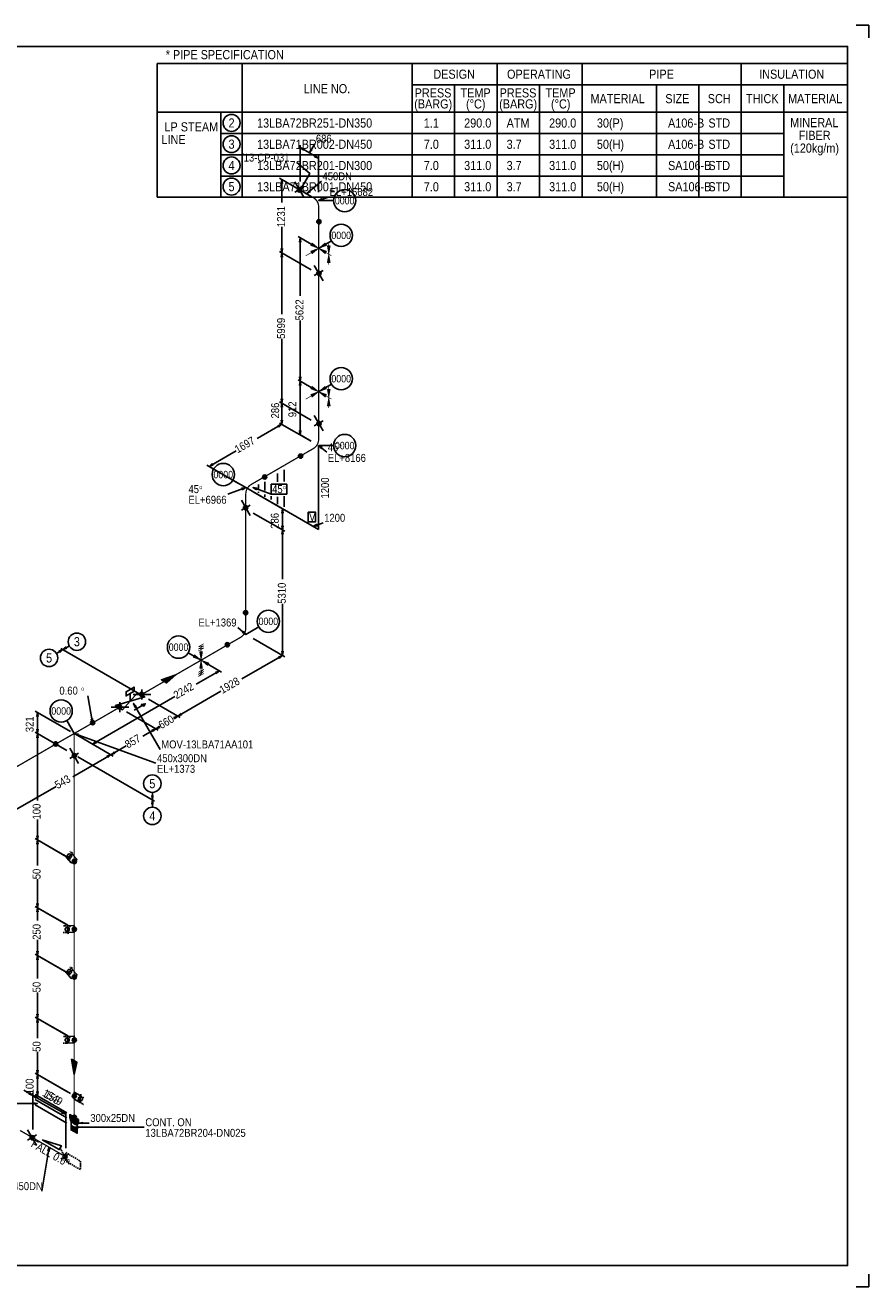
# Model space of a CAD drawing. Extents: x 0 to 841, y 0 to 594.
# Tile 4 of 4: x 444 to 841, y 0 to 594. Entities that reach past the tile are written whole.
import ezdxf
from ezdxf.enums import TextEntityAlignment as Align

# ---------------------------------------------------------------- set-up
doc = ezdxf.new("R2010")
doc.units = 0
doc.linetypes.add('GT100', pattern=[1, 0.666667, -0.333333])
doc.styles.add('ARIAL', font='arial.ttf')

msp = doc.modelspace()

# ---------------------------------------------------------------- linework, layer by layer
at = {"layer": 'ACE01'}
for p, q in [((831, 576), (506, 576)), ((506, 576), (506, 513)), ((546, 576), (546, 513)), ((626, 576), (626, 513)), ((666, 576), (666, 513)), ((706, 576), (706, 513)), ((781, 576), (781, 513)), ((831, 566), (626, 566)), ((646, 566), (646, 513)), ((686, 566), (686, 513)), ((741, 566), (741, 513)), ((761, 566), (761, 513)), ((801, 566), (801, 513)), ((831, 553), (506, 553)), ((536, 553), (536, 513)), ((801, 543), (536, 543)), ((801, 533), (536, 533)), ((801, 523), (536, 523)), ((831, 513), (506, 513)), ((801, 513), (536, 513))]:
    msp.add_line(p, q, dxfattribs=at)
at = {"layer": 'ACE01', "color": 7}
for p, q in [((574.8, 535.1), (575.2, 535.7)), ((579, 535.4), (578.4, 535.8)), ((580.5, 532.7), (580.1, 532.1)), ((564.4, 519.4), (565, 519.4)), ((574.6, 517.9), (574, 518.3)), ((578.1, 515.7), (577.7, 516.2)), ((582, 511.41), (589, 511.41)), ((584, 511.7), (583.7, 512.4)), ((565, 488.8), (564.4, 488.8)), ((573, 491.9), (573.6, 491.9)), ((582, 488.95), (588.06, 492.45)), ((564.4, 484.8), (565, 484.8)), ((573.6, 428.4), (573, 428.4)), ((573, 424.4), (573.6, 424.4)), ((582, 421.45), (588.06, 424.95)), ((565, 418.1), (564.4, 418.1)), ((564.4, 414.1), (565, 414.1)), ((562.8, 405.4), (563.2, 404.8)), ((565, 408.1), (564.4, 408.1)), ((573.6, 403.1), (573, 403.1)), ((582, 396.09), (589, 396.09)), ((583.3, 394.6), (583.7, 395.1)), ((532.3, 387), (531.9, 387.6)), ((547.7, 376.31), (541.64, 379.81)), ((545.7, 376), (546, 375.3)), ((552.8, 375.3), (553.1, 376)), ((564.7, 364.3), (565.3, 364.3)), ((565.3, 358.3), (564.7, 358.3)), ((581.4, 358.3), (581.1, 359)), ((564.7, 354.3), (565.3, 354.3)), ((547.7, 307.19), (553.76, 310.69)), ((546.4, 308.7), (546, 308.2)), ((459.7, 299.3), (460.1, 298.7)), ((463.5, 300.7), (463.1, 301.3)), ((526.65, 295.05), (520.59, 298.55)), ((565.3, 299.2), (564.7, 299.2)), ((563.1, 296.5), (563.5, 295.9)), ((533.4, 289.3), (533.8, 288.7)), ((449.3, 268.5), (449.9, 268.5)), ((475.6, 267.5), (474.9, 267.4)), ((495.6, 272.8), (496.2, 273.2)), ((513.8, 268), (514.2, 267.4)), ((517.6, 269.4), (517.2, 270)), ((449.9, 262.5), (449.3, 262.5)), ((466.9, 260.5), (463.4, 266.56)), ((503.4, 262), (503.8, 261.4)), ((507.2, 263.4), (506.8, 264)), ((449.3, 258.5), (449.9, 258.5)), ((468.6, 259.5), (468.9, 260.2)), ((477.5, 256.2), (477.1, 256.8)), ((482.3, 249.8), (482.7, 249.2)), ((486.1, 251.2), (485.7, 251.8)), ((504, 231.3), (503.4, 231.3)), ((503.4, 227.3), (504, 227.3)), ((449.9, 212.4), (449.3, 212.4)), ((449.3, 208.4), (449.9, 208.4)), ((466.1, 204.3), (465.5, 204.7)), ((449.9, 180.5), (449.3, 180.5)), ((449.3, 176.5), (449.9, 176.5)), ((463.7, 166.4), (464.4, 166.5)), ((449.9, 158), (449.3, 158)), ((449.3, 154), (449.9, 154)), ((466.1, 149.9), (465.5, 150.3)), ((449.9, 128.4), (449.3, 128.4)), ((449.3, 124.4), (449.9, 124.4)), ((463.7, 118.3), (463, 118.2)), ((449.9, 102), (449.3, 102)), ((449.3, 98), (449.9, 98)), ((446, 91.4), (445.6, 90.8)), ((449, 88.8), (449.4, 89.4)), ((449.9, 91.9), (449.3, 91.9)), ((470.4, 90.3), (469.7, 90.4)), ((447.6, 86.6), (447.6, 86)), ((461.4, 82.5), (461, 81.9)), ((471, 76.8), (471, 77.4)), ((468.9, 74.8), (468.9, 75.4)), ((454.5, 63.8), (455.2, 63.7))]:
    msp.add_line(p, q, dxfattribs=at)
at = {"layer": 'ACE01', "flags": 128}
for points in [[(835, 594), (841, 594), (841, 588)], [(573.3, 516.4), (577.8, 524.2), (571.7, 529.3)], [(565, 519.4), (564.7, 521.4), (564.4, 519.4)], [(574, 518.3), (573.3, 516.4), (574.6, 517.9)], [(577.7, 516.2), (576.4, 514.7), (578.1, 515.7)], [(583.7, 512.4), (582, 511.4), (584, 511.7)], [(573.6, 491.9), (573.3, 493.9), (573, 491.9)], [(564.4, 488.8), (564.7, 486.8), (565, 488.8)], [(565, 484.8), (564.7, 486.8), (564.4, 484.8)], [(564.4, 418.1), (564.7, 416.1), (565, 418.1)], [(565, 414.1), (564.7, 416.1), (564.4, 414.1)], [(563.2, 404.8), (564.7, 406.1), (562.8, 405.4)], [(564.4, 408.1), (564.7, 406.1), (565, 408.1)], [(583.7, 395.1), (582, 396.1), (583.3, 394.6)], [(531.9, 387.6), (530.4, 386.3), (532.3, 387)], [(546, 375.3), (547.7, 376.3), (545.7, 376)], [(553.1, 376), (551.1, 376.3), (552.8, 375.3)], [(581.1, 359), (579.4, 358), (581.4, 358.3)], [(546, 308.2), (547.7, 307.2), (546.4, 308.7)], [(463.1, 301.3), (461.6, 300), (463.5, 300.7)], [(563.5, 295.9), (565, 297.2), (563.1, 296.5)], [(564.7, 299.2), (565, 297.2), (565.3, 299.2)], [(509.3, 285), (508, 285.8), (514.8, 288.2), (510.5, 284.3), (508.1, 285.7), (514.3, 287.9), (510.4, 284.4), (508.3, 285.6), (513.7, 287.6), (510.2, 284.5), (508.5, 285.5), (513.2, 287.2), (510, 284.6), (508.6, 285.4), (512.7, 287), (509.9, 284.7), (508.8, 285.3), (512.1, 286.6), (509.7, 284.8), (509, 285.2), (511.7, 286.4), (509.5, 284.9), (509.1, 285.1), (511.1, 286), (509.4, 285), (509.3, 285), (514.8, 288.2)], [(533.8, 288.7), (535.3, 290), (533.4, 289.3)], [(496.2, 273.2), (494.9, 274.7), (495.6, 272.8)], [(474.9, 267.4), (475.6, 265.5), (475.6, 267.5)], [(514.2, 267.4), (515.7, 268.7), (513.8, 268)], [(517.2, 270), (515.7, 268.7), (517.6, 269.4)], [(503.8, 261.4), (505.3, 262.7), (503.4, 262)], [(506.8, 264), (505.3, 262.7), (507.2, 263.4)], [(468.9, 260.2), (466.9, 260.5), (468.6, 259.5)], [(477.1, 256.8), (475.6, 255.5), (477.5, 256.2)], [(482.7, 249.2), (484.2, 250.5), (482.3, 249.8)], [(485.7, 251.8), (484.2, 250.5), (486.1, 251.2)], [(504, 227.3), (503.7, 229.3), (503.4, 227.3)], [(449.3, 212.4), (449.6, 210.4), (449.9, 212.4)], [(449.9, 208.4), (449.6, 210.4), (449.3, 208.4)], [(449.3, 180.5), (449.6, 178.5), (449.9, 180.5)], [(449.9, 176.5), (449.6, 178.5), (449.3, 176.5)], [(449.3, 158), (449.6, 156), (449.9, 158)], [(449.9, 154), (449.6, 156), (449.3, 154)], [(449.3, 128.4), (449.6, 126.4), (449.9, 128.4)], [(449.9, 124.4), (449.6, 126.4), (449.3, 124.4)], [(466.9, 106.4), (468.2, 105.6), (466.9, 100), (465.7, 107.1), (468.1, 105.7), (466.9, 100.6), (465.8, 107), (467.9, 105.8), (466.9, 101.3), (466, 106.9), (467.7, 105.9), (466.9, 101.9), (466.2, 106.8), (467.6, 106), (466.9, 102.5), (466.3, 106.7), (467.4, 106.1), (466.9, 103.1), (466.5, 106.6), (467.2, 106.2), (466.9, 103.7), (466.7, 106.5), (467.1, 106.3), (466.9, 104.3), (466.8, 106.4), (466.9, 106.4), (466.9, 100)], [(447.6, 86), (449.6, 86.3), (447.6, 86.6)], [(468.3, 76.7), (468.1, 78.8), (467.7, 77), (467.4, 79.2), (467, 77.4), (466.7, 79.6), (466.3, 77.8), (466, 80), (465.7, 78.2), (465.7, 80.2), (466, 78), (466.3, 79.8), (466.7, 77.6), (467, 79.4), (467.4, 77.2), (467.7, 79), (468.1, 76.8), (468.3, 78.7)], [(471, 77.4), (469, 77.1), (471, 76.8)], [(468.3, 74.3), (468.1, 72.4), (467.7, 74.6), (467.4, 72.8), (467, 75), (466.7, 73.2), (466.3, 75.4), (466, 73.6), (465.7, 75.8), (465.7, 73.8), (466, 75.6), (466.3, 73.4), (466.7, 75.2), (467, 73), (467.4, 74.8), (467.7, 72.6), (468.1, 74.4), (468.3, 72.3)], [(468.9, 75.4), (466.9, 75.1), (468.9, 74.8)], [(455.2, 63.7), (455.2, 65.7), (454.5, 63.8)], [(841, 6), (841, 0), (835, 0)]]:
    msp.add_lwpolyline(points, dxfattribs=at)
at = {"layer": 'ACE01', "color": 7, "flags": 128}
for points in [[(10, 584), (831, 584), (831, 10), (10, 10), (10, 584)], [(573.3, 520.4), (573.3, 537.6)], [(582, 515.4), (582, 532.6)], [(578.5, 513.4), (563.6, 522)], [(564.7, 521.4), (564.7, 510.5)], [(575, 513), (570.8, 520.2)], [(575, 517.8), (570.8, 515.4)], [(576.4, 514.7), (583.3, 520.5)], [(582, 511.4), (586.7, 513.1)], [(564.7, 486.8), (564.7, 499)], [(578.5, 490.9), (572.3, 494.5)], [(573.3, 493.9), (573.3, 466.6)], [(578.5, 478.8), (563.6, 487.4)], [(578.5, 478.8), (563.6, 487.4)], [(564.7, 486.8), (564.7, 457.9)], [(584.1, 473.7), (579.9, 480.9)], [(579.9, 476.1), (584.1, 478.5)], [(573.3, 426.4), (573.3, 455)], [(564.7, 416.1), (564.7, 446.3)], [(573.3, 426.4), (573.3, 413.8)], [(578.5, 408.1), (563.6, 416.7)], [(578.5, 408.1), (563.6, 416.7)], [(564.7, 416.1), (564.7, 407.2)], [(573.3, 401.1), (573.3, 413.8)], [(584.1, 403), (579.9, 410.2)], [(564.7, 406.1), (553.1, 399.4)], [(578.5, 398.1), (563.6, 406.7)], [(578.5, 398.1), (563.6, 406.7)], [(564.7, 406.1), (564.7, 407.2)], [(579.9, 405.4), (584.1, 407.8)], [(578.5, 398.1), (572.3, 401.7)], [(530.4, 386.3), (543.1, 393.6)], [(582, 396.1), (585.8, 392.9)], [(582, 356.5), (582, 396.1)], [(544.2, 378.3), (529.3, 386.9)], [(562.7, 383), (562.7, 379)], [(565.7, 384.7), (565.7, 379.2)], [(547.7, 376.3), (539.2, 373.2)], [(547.7, 376.3), (582, 356.5)], [(551.1, 376.3), (559.6, 373.2)], [(551.2, 374.3), (566.1, 365.7)], [(553.7, 377.8), (553.7, 375.8)], [(553.7, 374.3), (553.7, 373.8)], [(556.7, 379), (556.7, 375)], [(559.6, 377.9), (567, 377.9), (567, 373.2), (559.6, 373.2), (559.6, 377.9)], [(549.8, 363.2), (545.6, 370.4)], [(556.7, 373), (556.7, 372)], [(559.7, 372.2), (559.7, 370.7)], [(562.7, 372), (562.7, 368.5)], [(565.7, 372.2), (565.7, 367.2)], [(545.6, 365.6), (549.8, 368)], [(551.2, 364.3), (566.1, 355.7)], [(551.2, 364.3), (566.1, 355.7)], [(577, 364.8), (580.5, 364.8), (580.5, 360.1), (577, 360.1), (577, 364.8)], [(579.4, 358), (584.1, 359.7)], [(565, 356.3), (565, 333.2)], [(565, 297.2), (565, 321.6)], [(547.7, 307.2), (543.9, 310.4)], [(551.2, 305.2), (566.1, 296.6)], [(551.2, 305.2), (566.1, 296.6)], [(496.7, 279.7), (460.6, 300.6)], [(496.7, 279.7), (460.6, 300.6)], [(565, 297.2), (545.9, 286.2)], [(530.1, 293), (536.3, 289.4)], [(535.3, 290), (524.3, 283.7)], [(488, 272.7), (486.3, 273.7), (500.1, 277.7), (496.7, 279.7), (489.7, 271.7), (488, 272.7)], [(498.8, 276.5), (498.8, 281.3)], [(515.7, 268.7), (535.9, 280.4)], [(475.6, 265.5), (473.3, 278.3)], [(475.6, 255.5), (514.3, 277.9)], [(488.4, 270.5), (488.4, 275.3)], [(494.7, 278.9), (503, 278.9)], [(494.9, 274.7), (507.4, 253)], [(495.2, 271.5), (500.4, 274.5), (498.5, 274.1), (499.7, 273.4), (500.4, 274.5), (495.2, 271.5)], [(501.9, 276.7), (516.8, 268.1)], [(501.9, 276.7), (516.8, 268.1)], [(465.2, 261.5), (448.5, 271.1)], [(484.3, 272.9), (492.6, 272.9)], [(491.5, 270.7), (506.4, 262.1)], [(491.5, 270.7), (506.4, 262.1)], [(515.7, 268.7), (515, 268.3)], [(505.3, 262.7), (499.2, 259.2)], [(505.3, 262.7), (507.2, 263.8)], [(463.4, 252.5), (448.5, 261.1)], [(463.4, 252.5), (448.5, 261.1)], [(449.6, 260.5), (449.6, 229)], [(466.9, 260.5), (505.4, 246.5)], [(468.6, 259.5), (485.3, 249.9)], [(468.6, 259.5), (485.3, 249.9)], [(468.6, 259.5), (476.6, 254.9)], [(464.8, 253.6), (469, 246.4)], [(469, 251.2), (464.8, 248.8)], [(484.2, 250.5), (466.2, 240.1)], [(468.6, 249.5), (504.7, 228.7)], [(468.6, 249.5), (504.7, 228.7)], [(484.2, 250.5), (491.4, 254.7)], [(439.2, 224.5), (458.4, 235.6)], [(449.6, 210.4), (449.6, 220)], [(463.4, 202.4), (448.5, 211)], [(465.2, 201.4), (448.5, 211)], [(449.6, 210.4), (449.6, 198.3)], [(449.6, 178.5), (449.6, 191.9)], [(463.4, 170.5), (448.5, 179.1)], [(465.2, 169.5), (448.5, 179.1)], [(449.6, 178.5), (449.6, 172.4)], [(449.6, 156), (449.6, 163.4)], [(463.4, 148), (448.5, 156.6)], [(465.2, 147), (448.5, 156.6)], [(449.6, 156), (449.6, 145.1)], [(449.6, 126.4), (449.6, 138.6)], [(463.4, 118.4), (448.5, 127)], [(465.2, 117.4), (448.5, 127)], [(449.6, 126.4), (449.6, 117.1)], [(449.6, 100), (449.6, 110.6)], [(463.4, 92), (448.5, 100.6)], [(465.2, 91), (448.5, 100.6)], [(447.5, 74.1), (447.5, 91.3)], [(447.5, 74.1), (447.5, 91.3)], [(463.4, 81.9), (448.5, 90.5)], [(463.4, 81.9), (448.5, 90.5)], [(449.6, 86.3), (436.6, 86.3)], [(463.4, 79.5), (448.5, 88.1)], [(463.4, 79.5), (448.5, 88.1)], [(463.4, 77.1), (448.5, 85.7)], [(462.9, 65.2), (462.9, 82.4)], [(465.5, 80.2), (465.5, 73.8)], [(468.3, 76.7), (465.5, 78.3)], [(468.3, 78.6), (468.3, 72.2)], [(449.2, 66.7), (445, 73.9)], [(449.2, 71.5), (445, 69.1)], [(468.3, 74.3), (465.5, 75.9)], [(466.9, 75.1), (499.9, 75.1)], [(469, 77.1), (474, 77.1)], [(455.2, 65.7), (451.6, 45)]]:
    msp.add_lwpolyline(points, dxfattribs=at)
at = {"layer": 'ACE01', "color": 2, "flags": 128}
for points in [[(575.2, 535.7), (573.3, 536.4), (574.8, 535.1)], [(578.4, 535.8), (577.7, 533.9), (579, 535.4)], [(580.1, 532.1), (582, 531.4), (580.5, 532.7)], [(573, 428.4), (573.3, 426.4), (573.6, 428.4)], [(573.6, 424.4), (573.3, 426.4), (573, 424.4)], [(573, 403.1), (573.3, 401.1), (573.6, 403.1)], [(565.3, 364.3), (565, 366.3), (564.7, 364.3)], [(564.7, 358.3), (565, 356.3), (565.3, 358.3)], [(565.3, 354.3), (565, 356.3), (564.7, 354.3)], [(461.6, 300), (458.6, 298.2)], [(460.1, 298.7), (461.6, 300), (459.7, 299.3)], [(461.6, 300), (464.6, 301.7)], [(493.2, 275.7), (493.2, 279.3), (491.3, 278.2), (491.3, 280.2), (495.1, 282.4), (495.1, 280.4), (493.2, 279.3)], [(449.9, 268.5), (449.6, 270.5), (449.3, 268.5)], [(449.3, 262.5), (449.6, 260.5), (449.9, 262.5)], [(449.9, 258.5), (449.6, 260.5), (449.3, 258.5)], [(503.7, 229.3), (503.7, 232.8)], [(503.4, 231.3), (503.7, 229.3), (504, 231.3)], [(503.7, 229.3), (503.7, 225.8)], [(449.3, 102), (449.6, 100), (449.9, 102)], [(449.9, 98), (449.6, 100), (449.3, 98)], [(445.6, 90.8), (447.5, 90.1), (446, 91.4)], [(449.4, 89.4), (447.5, 90.1), (449, 88.8)], [(449.3, 91.9), (449.6, 89.9), (449.9, 91.9)], [(461, 81.9), (462.9, 81.2), (461.4, 82.5)], [(466.9, 79.9), (469, 78.7), (469, 77.3), (468.5, 76.4), (467.4, 76.4), (466.4, 77), (465.3, 78.2), (464.8, 79.7), (464.8, 81.1), (466.9, 79.9)], [(466.9, 77.5), (468.3, 76.7), (468.3, 78.7), (465.5, 80.3), (465.5, 78.3), (466.9, 77.5)], [(466.9, 75.1), (468.3, 74.3), (468.3, 72.3), (465.5, 73.9), (465.5, 75.9), (466.9, 75.1)]]:
    msp.add_lwpolyline(points, dxfattribs=at)
at = {"layer": 'ACE01', "color": 3, "flags": 128}
for points in [[(573.3, 536.4), (577.7, 533.9)], [(577.7, 533.9), (580.2, 538.2)], [(582, 531.4), (577.7, 533.9)], [(578.5, 423.4), (572.3, 427)], [(578.5, 423.4), (572.3, 427)], [(565, 366.3), (565, 361.3)], [(565, 356.3), (565, 361.3)], [(449.6, 270.5), (449.6, 265.5)], [(449.6, 260.5), (449.6, 265.5)], [(449.6, 100), (449.6, 95)], [(447.5, 90.1), (443.2, 92.6)], [(447.5, 90.1), (455.2, 85.7)], [(449.6, 89.9), (449.6, 95)], [(462.9, 81.2), (455.2, 85.7)]]:
    msp.add_lwpolyline(points, dxfattribs=at)
at = {"layer": 'ACE01', "color": 5, "const_width": 0.6, "flags": 128}
for points in [[(579.4, 512.9), (573.3, 516.4)], [(582, 501.4), (582, 508.4)], [(582, 488.9), (582, 501.4)], [(582, 476.8), (582, 488.9)], [(582, 421.4), (582, 476.8)], [(582, 406.1), (582, 421.4)], [(582, 399.1), (582, 406.1)], [(573.3, 391.1), (579.4, 394.6)], [(556.4, 381.3), (573.3, 391.1)], [(550.3, 377.8), (556.4, 381.3)], [(547.7, 366.3), (547.7, 373.3)], [(547.7, 317.2), (547.7, 366.3)], [(547.7, 310.2), (547.7, 317.2)], [(539, 302.2), (545.1, 305.7)], [(526.6, 295), (539, 302.2)], [(514.8, 288.2), (526.6, 295)], [(498.4, 278.7), (509.3, 285)], [(475.6, 265.5), (488, 272.7)], [(466.9, 260.5), (475.6, 265.5)], [(421.9, 234.5), (458.2, 255.5)], [(458.2, 255.5), (466.9, 260.5)], [(466.9, 260.5), (466.9, 250.5)], [(466.9, 250.5), (466.9, 200.4)], [(466.9, 200.4), (466.9, 168.5)], [(466.9, 168.5), (466.9, 146)], [(466.9, 146), (466.9, 116.4)], [(466.9, 116.4), (466.9, 106.4)], [(466.9, 100), (466.9, 90)], [(466.9, 90), (466.9, 79.9)], [(447.5, 70.1), (441.4, 73.6)], [(462.9, 61.2), (447.5, 70.1)]]:
    msp.add_lwpolyline(points, dxfattribs=at)
for points in [[(582, 508.4, 0.268126), (579.4, 512.9)], [(579.4, 394.6, 0.267786), (582, 399.1)], [(547.7, 373.3, -0.268116), (550.3, 377.8)], [(545.1, 305.7, 0.267786), (547.7, 310.2)]]:
    msp.add_lwpolyline(points, format="xyb", dxfattribs=at)
at = {"layer": 'ACE01', "color": 4, "const_width": 0.3}
for points in [[(581.78, 489.07), (575.94, 492.45)], [(581.78, 488.82), (575.94, 485.45)], [(578.94, 491.53), (578.24, 490.31)], [(578.24, 490.31), (582, 488.95)], [(582, 488.95), (578.24, 487.59)], [(578.24, 487.59), (578.94, 486.37)], [(579.1, 491.27), (578.54, 490.3)], [(578.54, 490.3), (581.55, 489.21)], [(581.55, 488.69), (578.54, 487.6)], [(578.54, 487.6), (579.1, 486.63)], [(579.25, 491.02), (578.83, 490.29)], [(578.83, 490.29), (581.09, 489.48)], [(581.09, 488.42), (578.83, 487.61)], [(578.83, 487.61), (579.25, 486.88)], [(582, 488.95), (578.94, 491.53)], [(578.94, 486.37), (582, 488.95)], [(581.55, 489.21), (579.1, 491.27)], [(579.1, 486.63), (581.55, 488.69)], [(579.41, 490.77), (579.13, 490.28)], [(579.13, 490.28), (580.64, 489.74)], [(580.64, 488.16), (579.13, 487.62)], [(579.13, 487.62), (579.41, 487.13)], [(581.09, 489.48), (579.25, 491.02)], [(579.25, 486.88), (581.09, 488.42)], [(580.64, 489.74), (579.41, 490.77)], [(579.41, 487.13), (580.64, 488.16)], [(579.57, 490.52), (579.43, 490.27)], [(579.43, 490.27), (580.18, 490)], [(580.18, 487.9), (579.43, 487.63)], [(579.43, 487.63), (579.57, 487.38)], [(580.18, 490), (579.57, 490.52)], [(579.57, 487.38), (580.18, 487.9)], [(585.06, 491.53), (582, 488.95)], [(582, 488.95), (585.76, 490.31)], [(582, 488.95), (585.06, 486.37)], [(585.76, 487.59), (582, 488.95)], [(582.22, 489.07), (588.06, 492.45)], [(582.22, 488.82), (588.06, 485.45)], [(584.9, 491.27), (582.45, 489.21)], [(582.45, 489.21), (585.46, 490.3)], [(582.45, 488.69), (584.9, 486.63)], [(585.46, 487.6), (582.45, 488.69)], [(584.75, 491.02), (582.91, 489.48)], [(582.91, 489.48), (585.17, 490.29)], [(582.91, 488.42), (584.75, 486.88)], [(585.17, 487.61), (582.91, 488.42)], [(584.59, 490.77), (583.36, 489.74)], [(583.36, 489.74), (584.87, 490.28)], [(583.36, 488.16), (584.59, 487.13)], [(584.87, 487.62), (583.36, 488.16)], [(584.43, 490.52), (583.82, 490)], [(583.82, 490), (584.57, 490.27)], [(583.82, 487.9), (584.43, 487.38)], [(584.57, 487.63), (583.82, 487.9)], [(584.57, 490.27), (584.43, 490.52)], [(584.43, 487.38), (584.57, 487.63)], [(584.87, 490.28), (584.59, 490.77)], [(584.59, 487.13), (584.87, 487.62)], [(585.17, 490.29), (584.75, 491.02)], [(584.75, 486.88), (585.17, 487.61)], [(585.46, 490.3), (584.9, 491.27)], [(584.9, 486.63), (585.46, 487.6)], [(585.76, 490.31), (585.06, 491.53)], [(585.06, 486.37), (585.76, 487.59)], [(587.46, 490.14), (586.06, 490.14)], [(586.06, 490.14), (586.76, 486.2)], [(587.32, 489.88), (586.2, 489.88)], [(586.2, 489.88), (586.76, 486.73)], [(587.18, 489.61), (586.34, 489.61)], [(586.34, 489.61), (586.76, 487.25)], [(587.04, 489.35), (586.48, 489.35)], [(586.48, 489.35), (586.76, 487.78)], [(586.9, 489.09), (586.62, 489.09)], [(586.62, 489.09), (586.76, 488.3)], [(586.76, 481.2), (586.76, 491.2)], [(586.76, 486.2), (587.46, 490.14)], [(586.76, 486.73), (587.32, 489.88)], [(586.76, 487.25), (587.18, 489.61)], [(586.76, 487.78), (587.04, 489.35)], [(586.76, 488.3), (586.9, 489.09)], [(586.76, 486.2), (586.06, 482.26)], [(586.06, 482.26), (587.46, 482.26)], [(586.76, 485.67), (586.2, 482.52)], [(586.2, 482.52), (587.32, 482.52)], [(586.76, 485.15), (586.34, 482.79)], [(586.34, 482.79), (587.18, 482.79)], [(586.76, 484.62), (586.48, 483.05)], [(586.48, 483.05), (587.04, 483.05)], [(586.76, 484.1), (586.62, 483.31)], [(586.62, 483.31), (586.9, 483.31)], [(587.46, 482.26), (586.76, 486.2)], [(587.32, 482.52), (586.76, 485.67)], [(587.18, 482.79), (586.76, 485.15)], [(587.04, 483.05), (586.76, 484.62)], [(586.9, 483.31), (586.76, 484.1)], [(581.78, 421.57), (575.94, 424.95)], [(578.94, 424.03), (578.24, 422.81)], [(578.24, 422.81), (582, 421.45)], [(579.1, 423.77), (578.54, 422.8)], [(578.54, 422.8), (581.55, 421.71)], [(579.25, 423.52), (578.83, 422.79)], [(578.83, 422.79), (581.09, 421.98)], [(582, 421.45), (578.94, 424.03)], [(581.55, 421.71), (579.1, 423.77)], [(579.41, 423.27), (579.13, 422.78)], [(579.13, 422.78), (580.64, 422.24)], [(581.09, 421.98), (579.25, 423.52)], [(580.64, 422.24), (579.41, 423.27)], [(579.57, 423.02), (579.43, 422.77)], [(579.43, 422.77), (580.18, 422.5)], [(580.18, 422.5), (579.57, 423.02)], [(585.06, 424.03), (582, 421.45)], [(582, 421.45), (585.76, 422.81)], [(582.22, 421.57), (588.06, 424.95)], [(584.9, 423.77), (582.45, 421.71)], [(582.45, 421.71), (585.46, 422.8)], [(584.75, 423.52), (582.91, 421.98)], [(582.91, 421.98), (585.17, 422.79)], [(584.59, 423.27), (583.36, 422.24)], [(583.36, 422.24), (584.87, 422.78)], [(584.43, 423.02), (583.82, 422.5)], [(583.82, 422.5), (584.57, 422.77)], [(584.57, 422.77), (584.43, 423.02)], [(584.87, 422.78), (584.59, 423.27)], [(585.17, 422.79), (584.75, 423.52)], [(585.46, 422.8), (584.9, 423.77)], [(585.76, 422.81), (585.06, 424.03)], [(587.46, 422.64), (586.06, 422.64)], [(586.06, 422.64), (586.76, 418.7)], [(587.32, 422.38), (586.2, 422.38)], [(586.2, 422.38), (586.76, 419.23)], [(587.18, 422.11), (586.34, 422.11)], [(586.34, 422.11), (586.76, 419.75)], [(587.04, 421.85), (586.48, 421.85)], [(586.48, 421.85), (586.76, 420.28)], [(586.76, 413.7), (586.76, 423.7)], [(586.76, 418.7), (587.46, 422.64)], [(586.76, 419.23), (587.32, 422.38)], [(586.76, 419.75), (587.18, 422.11)], [(586.76, 420.28), (587.04, 421.85)], [(581.78, 421.32), (575.94, 417.95)], [(582, 421.45), (578.24, 420.09)], [(578.24, 420.09), (578.94, 418.87)], [(581.55, 421.19), (578.54, 420.1)], [(578.54, 420.1), (579.1, 419.13)], [(581.09, 420.92), (578.83, 420.11)], [(578.83, 420.11), (579.25, 419.38)], [(578.94, 418.87), (582, 421.45)], [(579.1, 419.13), (581.55, 421.19)], [(580.64, 420.66), (579.13, 420.12)], [(579.13, 420.12), (579.41, 419.63)], [(579.25, 419.38), (581.09, 420.92)], [(579.41, 419.63), (580.64, 420.66)], [(580.18, 420.4), (579.43, 420.13)], [(579.43, 420.13), (579.57, 419.88)], [(579.57, 419.88), (580.18, 420.4)], [(582, 421.45), (585.06, 418.87)], [(585.76, 420.09), (582, 421.45)], [(582.22, 421.32), (588.06, 417.95)], [(582.45, 421.19), (584.9, 419.13)], [(585.46, 420.1), (582.45, 421.19)], [(582.91, 420.92), (584.75, 419.38)], [(585.17, 420.11), (582.91, 420.92)], [(583.36, 420.66), (584.59, 419.63)], [(584.87, 420.12), (583.36, 420.66)], [(583.82, 420.4), (584.43, 419.88)], [(584.57, 420.13), (583.82, 420.4)], [(584.43, 419.88), (584.57, 420.13)], [(584.59, 419.63), (584.87, 420.12)], [(584.75, 419.38), (585.17, 420.11)], [(584.9, 419.13), (585.46, 420.1)], [(585.06, 418.87), (585.76, 420.09)], [(586.76, 418.7), (586.06, 414.76)], [(586.76, 418.17), (586.2, 415.02)], [(586.76, 417.65), (586.34, 415.29)], [(586.76, 417.12), (586.48, 415.55)], [(586.9, 421.59), (586.62, 421.59)], [(586.62, 421.59), (586.76, 420.8)], [(586.76, 416.6), (586.62, 415.81)], [(586.62, 415.81), (586.9, 415.81)], [(586.76, 420.8), (586.9, 421.59)], [(587.46, 414.76), (586.76, 418.7)], [(587.32, 415.02), (586.76, 418.17)], [(587.18, 415.29), (586.76, 417.65)], [(587.04, 415.55), (586.76, 417.12)], [(586.9, 415.81), (586.76, 416.6)], [(586.06, 414.76), (587.46, 414.76)], [(586.2, 415.02), (587.32, 415.02)], [(586.34, 415.29), (587.18, 415.29)], [(586.48, 415.55), (587.04, 415.55)], [(526.43, 295.17), (520.59, 298.55)], [(523.59, 297.63), (522.89, 296.41)], [(523.75, 297.37), (523.19, 296.4)], [(523.9, 297.12), (523.48, 296.39)], [(526.65, 295.05), (523.59, 297.63)], [(526.2, 295.31), (523.75, 297.37)], [(524.06, 296.87), (523.78, 296.38)], [(525.74, 295.58), (523.9, 297.12)], [(525.29, 295.84), (524.06, 296.87)], [(527.35, 298.99), (525.95, 298.99)], [(525.95, 298.99), (526.65, 295.05)], [(527.21, 298.73), (526.09, 298.73)], [(526.09, 298.73), (526.65, 295.58)], [(527.07, 298.46), (526.23, 298.46)], [(526.23, 298.46), (526.65, 296.1)], [(526.93, 298.2), (526.37, 298.2)], [(526.37, 298.2), (526.65, 296.63)], [(526.79, 297.94), (526.51, 297.94)], [(526.51, 297.94), (526.65, 297.15)], [(526.65, 295.3), (526.65, 302.05)], [(526.65, 295.05), (527.35, 298.99)], [(526.65, 295.58), (527.21, 298.73)], [(526.65, 296.1), (527.07, 298.46)], [(526.65, 296.63), (526.93, 298.2)], [(526.65, 297.15), (526.79, 297.94)], [(522.89, 296.41), (526.65, 295.05)], [(523.19, 296.4), (526.2, 295.31)], [(523.48, 296.39), (525.74, 295.58)], [(523.78, 296.38), (525.29, 295.84)], [(524.22, 296.62), (524.08, 296.37)], [(524.08, 296.37), (524.83, 296.1)], [(524.83, 296.1), (524.22, 296.62)], [(526.65, 295.05), (525.95, 291.11)], [(525.95, 291.11), (527.35, 291.11)], [(526.65, 294.52), (526.09, 291.37)], [(526.09, 291.37), (527.21, 291.37)], [(526.65, 294), (526.23, 291.64)], [(526.23, 291.64), (527.07, 291.64)], [(526.65, 293.47), (526.37, 291.9)], [(526.37, 291.9), (526.93, 291.9)], [(526.65, 292.95), (526.51, 292.16)], [(526.51, 292.16), (526.79, 292.16)], [(527.35, 291.11), (526.65, 295.05)], [(526.65, 295.05), (529.71, 292.47)], [(530.41, 293.69), (526.65, 295.05)], [(526.65, 294.8), (526.65, 288.05)], [(527.21, 291.37), (526.65, 294.52)], [(527.07, 291.64), (526.65, 294)], [(526.93, 291.9), (526.65, 293.47)], [(526.79, 292.16), (526.65, 292.95)], [(526.87, 294.92), (532.71, 291.55)], [(527.1, 294.79), (529.55, 292.73)], [(530.11, 293.7), (527.1, 294.79)], [(527.56, 294.52), (529.4, 292.98)], [(529.82, 293.71), (527.56, 294.52)], [(528.01, 294.26), (529.24, 293.23)], [(529.52, 293.72), (528.01, 294.26)], [(528.47, 294), (529.08, 293.48)], [(529.22, 293.73), (528.47, 294)], [(529.08, 293.48), (529.22, 293.73)], [(529.24, 293.23), (529.52, 293.72)], [(529.4, 292.98), (529.82, 293.71)], [(529.55, 292.73), (530.11, 293.7)], [(529.71, 292.47), (530.41, 293.69)]]:
    msp.add_lwpolyline(points, dxfattribs=at)
at = {"layer": 'ACE01', "color": 7, "const_width": 0.3}
for points in [[(525.34, 301.31), (527.96, 302.79)], [(525.34, 300.31), (527.96, 301.79)], [(527.96, 301.79), (525.34, 301.31)], [(525.34, 299.31), (527.96, 300.79)], [(527.96, 300.79), (525.34, 300.31)], [(525.34, 289.31), (527.96, 290.79)], [(527.96, 290.79), (525.34, 288.31)], [(525.34, 288.31), (527.96, 289.79)], [(527.96, 289.79), (525.34, 287.31)], [(525.34, 287.31), (527.96, 288.79)]]:
    msp.add_lwpolyline(points, dxfattribs=at)
at = {"layer": 'ACE01', "color": 7, "linetype": 'GT100', "flags": 128}
for points in [[(462.1, 203.5), (463.4, 202), (466.2, 203.6), (464.8, 205.1)], [(461.7, 166.8), (463.7, 166.8), (463.7, 170), (461.7, 170)], [(462.1, 149.1), (463.4, 147.6), (466.2, 149.2), (464.8, 150.7)], [(461.7, 114.7), (463.7, 114.7), (463.7, 117.9), (461.7, 117.9)], [(471.4, 89), (469.7, 90), (469.7, 86.8), (471.4, 85.8)], [(464.6, 57.8), (460.4, 65)], [(464.6, 62.6), (460.4, 60.2)], [(469.8, 57.2), (469.8, 55.2), (462.9, 59.2), (462.9, 63.2), (469.8, 59.2), (469.8, 57.2)]]:
    msp.add_lwpolyline(points, dxfattribs=at)
at = {"layer": 'ACE01', "color": 4, "flags": 128}
for points in [[(466.9, 200.4), (465.5, 199.6), (463.4, 202), (466.1, 203.6), (468.3, 201.2), (466.9, 200.4)], [(466.9, 168.5), (466.9, 166.9), (463.7, 166.8), (463.7, 170), (466.9, 170.1), (466.9, 168.5)], [(466.9, 146), (465.5, 145.2), (463.4, 147.6), (466.1, 149.2), (468.3, 146.8), (466.9, 146)], [(466.9, 116.4), (466.9, 114.8), (463.7, 114.7), (463.7, 117.9), (466.9, 118), (466.9, 116.4)], [(466.9, 90), (466.9, 91.6), (469.7, 90), (469.7, 86.8), (466.9, 88.4), (466.9, 90)]]:
    msp.add_lwpolyline(points, dxfattribs=at)
at = {"layer": 'ACE01', "color": 5, "flags": 128}
msp.add_lwpolyline([(451.9, 69.2), (459.9, 64.6), (460.9, 66.3), (451.9, 69.2)], dxfattribs=at)
at = {"layer": 'ACE01', "color": 4}
for centre, radius in [((541, 548), 4), ((541, 538), 4), ((541, 528), 4), ((541, 518), 4), ((582, 488.95), 0.25), ((582, 421.45), 0.25), ((468.17, 303.72), 4.1), ((455.08, 296.09), 4.1), ((526.65, 295.05), 0.25), ((503.7, 236.9), 4.1), ((503.7, 221.7), 4.1)]:
    msp.add_circle(centre, radius, dxfattribs=at)
at = {"layer": 'ACE01', "color": 2}
for centre, radius in [((572.96, 516.46), 1), ((572.96, 516.46), 0.85), ((572.96, 516.46), 0.7), ((572.96, 516.46), 0.55), ((572.96, 516.46), 0.4), ((572.96, 516.46), 0.25), ((582.09, 501.46), 1), ((582.09, 501.46), 0.85), ((582.09, 501.46), 0.7), ((582.09, 501.46), 0.55), ((582.09, 501.46), 0.4), ((582.09, 501.46), 0.25), ((582.11, 477.13), 1), ((582.11, 477.13), 0.85), ((582.11, 477.13), 0.7), ((582.11, 477.13), 0.55), ((582.11, 477.13), 0.4), ((582.11, 477.13), 0.25), ((582.11, 406.43), 1), ((582.11, 406.43), 0.85), ((582.11, 406.43), 0.7), ((582.11, 406.43), 0.55), ((582.11, 406.43), 0.4), ((582.11, 406.43), 0.25), ((573.49, 391.1), 1), ((573.49, 391.1), 0.85), ((573.49, 391.1), 0.7), ((573.49, 391.1), 0.55), ((573.49, 391.1), 0.4), ((573.49, 391.1), 0.25), ((556.59, 381.3), 1), ((556.59, 381.3), 0.85), ((556.59, 381.3), 0.7), ((556.59, 381.3), 0.55), ((556.59, 381.3), 0.4), ((556.59, 381.3), 0.25), ((547.59, 366.77), 1), ((547.59, 366.77), 0.85), ((547.59, 366.77), 0.7), ((547.59, 366.77), 0.55), ((547.59, 366.77), 0.4), ((547.59, 366.77), 0.25), ((547.61, 317.36), 1), ((547.61, 317.36), 0.85), ((547.61, 317.36), 0.7), ((547.61, 317.36), 0.55), ((547.61, 317.36), 0.4), ((547.61, 317.36), 0.25), ((539, 302.3), 1), ((539, 302.3), 0.85), ((539, 302.3), 0.7), ((539, 302.3), 0.55), ((539, 302.3), 0.4), ((539, 302.3), 0.25), ((498.64, 278.99), 1), ((498.64, 278.99), 0.85), ((498.64, 278.99), 0.7), ((498.64, 278.99), 0.55), ((498.64, 278.99), 0.4), ((498.64, 278.99), 0.25), ((488.24, 272.99), 1), ((488.24, 272.99), 0.85), ((488.24, 272.99), 0.7), ((488.24, 272.99), 0.55), ((488.24, 272.99), 0.4), ((488.24, 272.99), 0.25), ((475.6, 265.6), 1), ((475.6, 265.6), 0.85), ((475.6, 265.6), 0.7), ((475.6, 265.6), 0.55), ((475.6, 265.6), 0.4), ((475.6, 265.6), 0.25), ((458.2, 255.6), 1), ((458.2, 255.6), 0.85), ((458.2, 255.6), 0.7), ((458.2, 255.6), 0.55), ((458.2, 255.6), 0.4), ((458.2, 255.6), 0.25), ((467.01, 250.03), 1), ((467.01, 250.03), 0.85), ((467.01, 250.03), 0.7), ((467.01, 250.03), 0.55), ((467.01, 250.03), 0.4), ((467.01, 250.03), 0.25), ((464.64, 202.83), 1), ((466.99, 200.24), 1), ((466.99, 200.24), 0.85), ((466.99, 200.24), 0.7), ((466.99, 200.24), 0.55), ((466.99, 200.24), 0.4), ((466.99, 200.24), 0.25), ((463.6, 168.29), 1), ((466.99, 168.34), 1), ((466.99, 168.34), 0.85), ((466.99, 168.34), 0.7), ((466.99, 168.34), 0.55), ((466.99, 168.34), 0.4), ((466.99, 168.34), 0.25), ((464.64, 148.43), 1), ((466.99, 145.84), 1), ((466.99, 145.84), 0.85), ((466.99, 145.84), 0.7), ((466.99, 145.84), 0.55), ((466.99, 145.84), 0.4), ((466.99, 145.84), 0.25), ((463.6, 116.19), 1), ((466.99, 116.24), 1), ((466.99, 116.24), 0.85), ((466.99, 116.24), 0.7), ((466.99, 116.24), 0.55), ((466.99, 116.24), 0.4), ((466.99, 116.24), 0.25), ((466.99, 89.84), 1), ((466.99, 89.84), 0.85), ((466.99, 89.84), 0.7), ((466.99, 89.84), 0.55), ((466.99, 89.84), 0.4), ((466.99, 89.84), 0.25), ((469.79, 88.46), 1), ((466.99, 79.74), 1), ((466.99, 79.74), 0.85), ((466.99, 79.74), 0.7), ((466.99, 79.74), 0.55), ((466.99, 79.74), 0.4), ((466.99, 79.74), 0.25), ((447.16, 70.16), 1), ((447.16, 70.16), 0.85), ((447.16, 70.16), 0.7), ((447.16, 70.16), 0.55), ((447.16, 70.16), 0.4), ((447.16, 70.16), 0.25), ((462.56, 61.26), 1)]:
    msp.add_circle(centre, radius, dxfattribs=at)
at = {"layer": 'ACE01', "color": 6}
for centre in [(594.25, 511.41), (592.61, 495.07), (592.61, 427.57), (594.25, 396.09), (537.09, 382.43), (558.31, 313.32), (516.04, 301.17), (460.77, 271.11)]:
    msp.add_circle(centre, 5.25, dxfattribs=at)

# ---------------------------------------------------------------- texts
at = {"layer": 'ACE01', "color": 2, "style": 'ARIAL', "width": 0.85}
for s, height, p in [('* PIPE SPECIFICATION', 4.3, (510, 578)), ('DESIGN', 4.3, (636, 568.8)), ('OPERATING', 4.3, (670.7, 568.8)), ('PIPE', 4.3, (737.6, 568.8)), ('INSULATION', 4.3, (789.4, 568.8)), ('LINE NO.', 4.3, (575, 562)), ('PRESS', 4.3, (627.2, 560)), ('PRESS', 4.3, (667.2, 560)), ('(BARG)', 4.3, (627, 554.8)), ('TEMP', 4.3, (648.8, 560)), ('(°C)', 4.3, (651.4, 554.8)), ('(BARG)', 4.3, (667, 554.8)), ('TEMP', 4.3, (688.8, 560)), ('(°C)', 4.3, (691.4, 554.8)), ('MATERIAL', 4.3, (710, 557.3)), ('SIZE', 4.3, (745.2, 557.3)), ('SCH', 4.3, (765.2, 557.3)), ('THICK', 4.3, (783.2, 557.3)), ('MATERIAL', 4.3, (803, 557.3)), (' LP STEAM', 4.3, (508, 544)), ('13LBA72BR251-DN350', 4.3, (553, 545.8)), ('1.1', 4.3, (631.5, 545.8)), ('290.0', 4.3, (650.5, 545.8)), ('ATM', 4.3, (670.5, 545.8)), ('290.0', 4.3, (690.5, 545.8)), ('30(P)', 4.3, (713, 545.8)), ('A106-B', 4.3, (746.5, 545.8)), ('STD', 4.3, (765.5, 545.8)), ('MINERAL', 4.3, (804, 546)), ('LINE', 4.3, (508, 538)), ('686', 3.75, (580.7, 538.7)), ('50(H)', 4.3, (713, 535.8)), ('FIBER', 4.3, (808, 540)), ('13LBA71BR002-DN450', 4.3, (553, 535.8)), ('7.0', 4.3, (631.5, 535.8)), ('311.0', 4.3, (650.5, 535.8)), ('3.7', 4.3, (670.5, 535.8)), ('311.0', 4.3, (690.5, 535.8)), ('A106-B', 4.3, (746.5, 535.8)), ('STD', 4.3, (765.5, 535.8)), ('(120kg/m)', 4.3, (804, 534)), ('/13-CP-031', 3.75, (545.49, 529.8)), ('13LBA72BR201-DN300', 4.3, (553, 525.8)), ('7.0', 4.3, (631.5, 525.8)), ('311.0', 4.3, (650.5, 525.8)), ('3.7', 4.3, (670.5, 525.8)), ('311.0', 4.3, (690.5, 525.8)), ('50(H)', 4.3, (713, 525.8)), ('SA106-B', 4.3, (746.5, 525.8)), ('STD', 4.3, (765.5, 525.8)), ('450DN', 3.75, (583.8, 521)), ('13LBA71BR001-DN450', 4.3, (553, 515.8)), ('EL+15682', 3.75, (587.2, 513.6)), ('7.0', 4.3, (631.5, 515.8)), ('311.0', 4.3, (650.5, 515.8)), ('3.7', 4.3, (670.5, 515.8)), ('311.0', 4.3, (690.5, 515.8)), ('50(H)', 4.3, (713, 515.8)), ('SA106-B', 4.3, (746.5, 515.8)), ('STD', 4.3, (765.5, 515.8)), ('45', 3.75, (586.3, 393.4)), ('EL+8166', 3.75, (586.3, 388.4)), ('o', 1.88, (591.4, 395.27)), ('45', 3.75, (520.7, 373.7)), ('o', 1.88, (525.8, 375.57)), ('45', 3.75, (560.1, 373.7)), ('o', 1.88, (565.2, 375.57)), ('EL+6966', 3.75, (520.7, 368.7)), ('V', 3.75, (577.5, 360.57)), ('1200', 3.75, (584.6, 360.2)), ('EL+1369', 3.75, (525.4, 310.9)), ('0.60', 3.75, (459.94, 278.8)), ('o', 1.88, (470.14, 280.68)), ('MOV-13LBA71AA101', 3.75, (507.9, 253.5)), ('450x300DN', 3.75, (505.9, 247)), ('EL+1373', 3.75, (505.9, 242)), ('300x25DN', 3.75, (474.5, 77.6)), ('CONT. ON', 3.75, (500.4, 75.6)), ('13LBA72BR204-DN025', 3.75, (500.4, 70.6)), ('450DN', 3.75, (438.24, 45.5))]:
    msp.add_text(s, height=height, dxfattribs=at).set_placement(p)
for s, p in [('2', (541, 548)), ('3', (541, 538)), ('4', (541, 528)), ('5', (541, 518)), ('3', (468.17, 303.72)), ('5', (455.08, 296.09)), ('5', (503.7, 236.9)), ('4', (503.7, 221.7))]:
    msp.add_text(s, height=4.3, dxfattribs=at).set_placement(p, align=Align.MIDDLE_CENTER)
for p in [(594.25, 511.41), (592.61, 495.07), (592.61, 427.57), (594.25, 396.09), (537.09, 382.43), (558.31, 313.32), (516.04, 301.17), (460.77, 271.11)]:
    msp.add_text('0000', height=3.5, dxfattribs=at).set_placement(p, align=Align.MIDDLE)
for s, rotation, p in [('1231', 90, (566.18, 498.96)), ('5622', 90, (574.84, 455.01)), ('5999', 90, (566.18, 446.31)), ('286', 90, (563.4, 408.85)), ('912', 90, (571.5, 409.42)), ('1697', 30, (543.83, 392.33)), ('1200', 90, (586.86, 371.16)), ('286', 90, (563.2, 356.92)), ('5310', 90, (566.52, 321.61)), ('1928', 30, (536.67, 279.08)), ('2242', 30, (515.07, 276.59)), ('321', 90, (447.8, 261.12)), ('660', 30, (507.93, 262.47)), ('857', 30, (492.18, 253.37)), ('543', 30, (459.13, 234.27)), ('100', 90, (451.08, 220.02)), ('50', 90, (451.08, 191.88)), ('250', 90, (451.08, 163.39)), ('50', 90, (451.08, 138.63)), ('50', 90, (451.08, 110.63)), ('100', 90, (447.8, 90.62)), ('1549', 329.69732, (451.56, 90.13)), ('153', 329.69732, (452.33, 89.46)), ('FALL 0.6°', 329.97543, (446.22, 66.14))]:
    msp.add_text(s, height=3.75, rotation=rotation, dxfattribs=at).set_placement(p)

doc.saveas('drawing.dxf')
